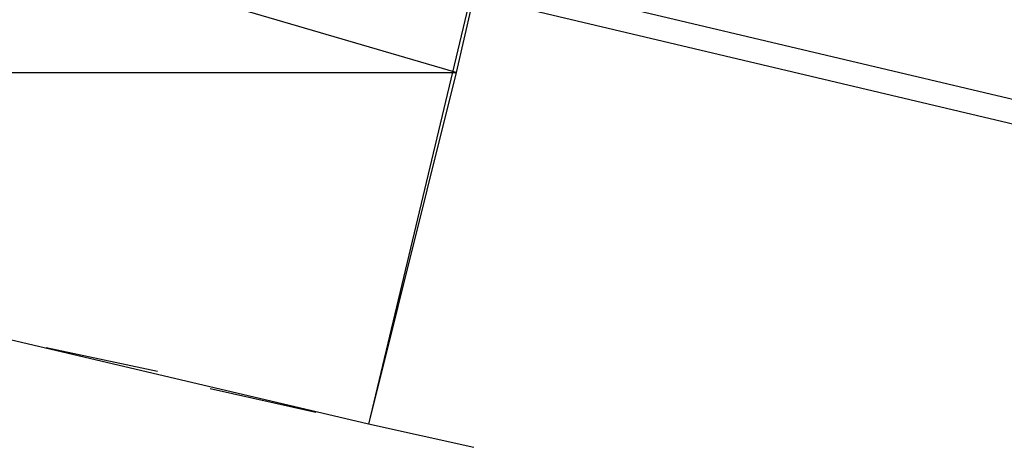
# Model space of a CAD drawing. Header units: feet. Extents: x -79 to 198, y -22 to 181.
# Tile 68 of 256: x 92.793 to 95.033, y 27.331 to 28.325. Entities that reach past the tile are written whole.
import ezdxf

# ---------------------------------------------------------------- set-up
doc = ezdxf.new("R2010")
doc.units = ezdxf.units.FT
doc.layers.add('A-LINEA', color=7, linetype='CONTINUOUS')
doc.layers.add('A-MURO-CONCRETO', color=8, linetype='CONTINUOUS')

msp = doc.modelspace()

# ---------------------------------------------------------------- linework, layer by layer
at = {"layer": 'A-LINEA'}
for p, q in [((93.8267, 28.3778), (105.6533, 25.5778)), ((94.1733, 28.3511), (101.0133, 26.7378)), ((93.1067, 27.5244), (92.8533, 27.5778)), ((93.4667, 27.4311), (93.2267, 27.4844)), ((93.8267, 27.3511), (93.5867, 27.4044))]:
    msp.add_line(p, q, dxfattribs=at)
msp.add_lwpolyline([(94.0133, 29.1911), (93.5867, 27.4044), (90.1867, 28.2044), (90.6, 29.9911), (94.0133, 29.1911)], dxfattribs=at)
at = {"layer": 'A-MURO-CONCRETO'}
for points in [[(90.4133, 29.1911), (90.1867, 28.2044), (93.7867, 28.2044), (90.4133, 29.1911)], [(90.4133, 29.1911), (94.0133, 29.1911), (93.7867, 28.2044), (90.4133, 29.1911), (90.4133, 29.1911)], [(90.1867, 28.2044), (93.7867, 28.2044), (93.5867, 27.4044), (90.1867, 28.2044), (90.1867, 28.2044)]]:
    msp.add_lwpolyline(points, dxfattribs=at)

doc.saveas('drawing.dxf')
